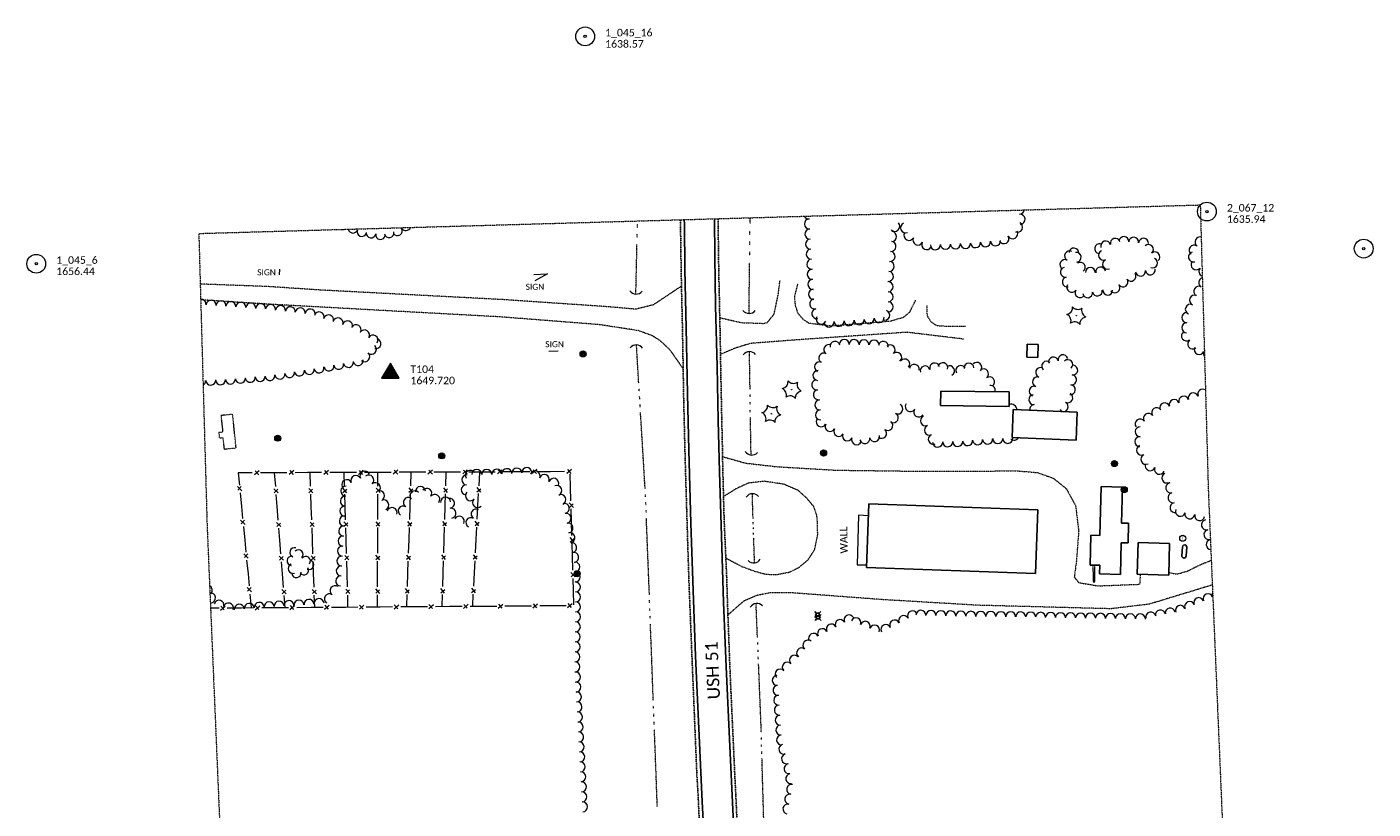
# Model space of a CAD drawing. Extents: x 386237 to 390135, y 96958 to 113752.
# Tile 112 of 116: x 387610 to 388685, y 113127 to 113752. Entities that reach past the tile are written whole.
import ezdxf
from ezdxf.enums import TextEntityAlignment as Align

# ---------------------------------------------------------------- set-up
doc = ezdxf.new("R2010")
doc.units = 0
doc.header["$MEASUREMENT"] = 0
for name, pattern in [('Wisdot3', [0.1875, 0.125, -0.0625]), ('Wisdot5', [0.1, 0.05, -0.05]), ('Wisdot6', [0.375, 0.125, -0.0625, 0.03125, -0.0625, 0.03125, -0.0625])]:
    doc.linetypes.add(name, pattern=pattern)
for name, color, linetype, lineweight in [('E_BLD', 231, 'Continuous', 25), ('E_DRN', 41, 'Continuous', 18), ('E_DWY', 51, 'Wisdot3', 18), ('E_LAND_Vegetation', 81, 'Continuous', 18), ('E_MAP_Control', 131, 'Continuous', 18), ('E_MAP_Limits', 81, 'Wisdot3', 18), ('E_MAP_PassPoints', 41, 'Continuous', 18), ('E_MISCPROP', 31, 'Continuous', 18), ('E_MISCPROP_Railing', 31, 'Continuous', 18), ('E_MISCPROP_Solid', 231, 'Continuous', 18), ('E_PATH_Sidewalk', 51, 'Wisdot5', 18), ('E_RDWY', 21, 'Continuous', 25), ('E_RDWY_Gravel', 21, 'Wisdot3', 25), ('E_RDWY_Name', 21, 'Continuous', 18), ('E_SGN', 21, 'Continuous', 18), ('E_UTL_AG_Bold', 31, 'Continuous', 25), ('E_WAL', 41, 'Continuous', 25), ('E_WTR', 131, 'Wisdot6', 18)]:
    doc.layers.add(name, color=color, linetype=linetype, lineweight=lineweight)
doc.styles.add('CalibriLight', font='calibril.ttf')

# ---------------------------------------------------------------- blocks, each defined once
blk = doc.blocks.new('TP')
at = {"color": 0, "linetype": 'ByBlock', "lineweight": -2, "transparency": 16777216, "flags": 128}
for points in [[(6.9, -4.1), (0, 7.9), (-7.1, -4.1)], [(5.8, -3.4), (0, 6.6), (-6, -3.4)], [(4.8, -2.8), (0, 5.5), (-4.8, -2.8)], [(3.7, -2.1), (0, 4.2), (-3.7, -2.1)], [(2.6, -1.5), (0, 3), (-2.6, -1.5)], [(1.5, -0.9), (0, 1.7), (-1.5, -0.9)], [(0.4, -0.2), (0, 0.4), (-0.4, -0.2)]]:
    blk.add_lwpolyline(points, close=True, dxfattribs=at)
blk = doc.blocks.new('PP')
at = {"layer": 'E_MAP_PassPoints', "lineweight": 0}
for radius in [7.5, 0.96]:
    blk.add_circle((0, 0), radius, dxfattribs=at)
blk = doc.blocks.new('CULV')
at = {"color": 0, "linetype": 'ByBlock', "lineweight": -2, "transparency": 16777216}
blk.add_arc((0, 12.3), 12.3, 216.8699, 323.1301, dxfattribs=at)
blk = doc.blocks.new('PED')
at = {"color": 0, "linetype": 'ByBlock', "lineweight": -2, "transparency": 16777216}
for p, q in [((-2.5, 2.5), (-5.3, 5.3)), ((2.5, 2.5), (5.3, 5.3)), ((-2.5, -2.5), (-5.3, -5.3)), ((2.5, -2.5), (5.3, -5.3))]:
    blk.add_line(p, q, dxfattribs=at)
at = {"color": 0, "linetype": 'ByBlock', "lineweight": -2, "transparency": 16777216, "flags": 128}
blk.add_lwpolyline([(-2.5, -2.5), (2.5, -2.5), (2.5, 2.5), (-2.5, 2.5)], close=True, dxfattribs=at)
blk = doc.blocks.new('CTRE')
at = {"color": 0, "linetype": 'ByBlock', "lineweight": -2, "transparency": 16777216}
blk.add_circle((0, 0), 0.223, dxfattribs=at)
for centre, start, end in [((-12, 9), 280.2067, 5.9716), ((-13.8, -5.9), 340.2113, 65.9762), ((1.8, 14.9), 220.2113, 305.9762), ((13.8, 5.9), 160.2113, 245.9762), ((-1.8, -14.9), 40.2113, 125.9762)]:
    blk.add_arc(centre, 7.87, start, end, dxfattribs=at)
at = {"color": 0, "linetype": 'ByBlock', "lineweight": -2, "transparency": 16777216, "extrusion": (0, 0, -1)}
blk.add_arc((-12, -9), 7.87, 354.0728, 79.7489, dxfattribs=at)
blk = doc.blocks.new('POLE')
at = {"color": 0, "linetype": 'ByBlock', "lineweight": -2, "transparency": 16777216}
for radius in [4.46, 3.35, 2.23, 1.12]:
    blk.add_circle((0, 0), radius, dxfattribs=at)
blk = doc.blocks.new('SIGN')
at = {"color": 0, "linetype": 'ByBlock', "lineweight": -2, "transparency": 16777216, "style": 'CalibriLight'}
blk.add_text('SIGN', height=12, dxfattribs=at).set_placement((0, 0), align=Align.MIDDLE_CENTER)
blk = doc.blocks.new('TANK')
at = {"color": 0, "linetype": 'ByBlock', "lineweight": -2, "transparency": 16777216}
blk.add_circle((0, 0), 10.9, dxfattribs=at)
at = {"color": 0, "linetype": 'ByBlock', "lineweight": -2, "transparency": 16777216, "style": 'CalibriLight'}
blk.add_text('T', height=10.8, dxfattribs=at).set_placement((0, 0), align=Align.MIDDLE_CENTER)

msp = doc.modelspace()

# ---------------------------------------------------------------- linework, layer by layer
at = {"layer": 'E_BLD'}
for p, q in [((388408.8, 113488), (388409, 113498.4)), ((388409, 113498.4), (388417.8, 113498.3)), ((388417.8, 113498.3), (388417.6, 113487.9)), ((388417.6, 113487.9), (388408.8, 113488)), ((388340.1, 113461.1), (388339.9, 113449.5)), ((388394.7, 113460.4), (388340.1, 113461.1)), ((388394.6, 113448.8), (388394.7, 113460.4)), ((388339.9, 113449.5), (388394.6, 113448.8)), ((388397, 113424.1), (388397.9, 113446.3)), ((388397.9, 113446.3), (388449, 113444.1)), ((388449, 113444.1), (388448.1, 113421.9)), ((388448.1, 113421.9), (388397, 113424.1)), ((388468.1, 113384.9), (388467, 113345.7)), ((388485.3, 113384.4), (388468.1, 113384.9)), ((388484.5, 113355.7), (388485.3, 113384.4)), ((388280.7, 113320.3), (388282.6, 113371.1)), ((388282.6, 113371.1), (388417.5, 113366.2)), ((388417.5, 113366.2), (388415.6, 113315.4)), ((388490.1, 113355.6), (388484.5, 113355.7)), ((388489.6, 113339.8), (388490.1, 113355.6)), ((388460, 113345.9), (388459.3, 113322.1)), ((388467, 113345.7), (388460, 113345.9)), ((388483.5, 113314.7), (388484.2, 113339.9)), ((388484.2, 113339.9), (388489.6, 113339.8)), ((388497.8, 113340), (388497, 113314.8)), ((388522.8, 113339.2), (388497.8, 113340)), ((388522.1, 113314.1), (388522.8, 113339.2)), ((388532.6, 113329.5), (388533, 113336.6)), ((388536.1, 113329.4), (388536.5, 113336.4)), ((388459.3, 113322.1), (388467, 113321.9)), ((388467, 113321.9), (388466.8, 113315.2)), ((388415.6, 113315.4), (388280.7, 113320.3)), ((388466.8, 113315.2), (388483.5, 113314.7)), ((388497, 113314.8), (388522.1, 113314.1))]:
    msp.add_line(p, q, dxfattribs=at)
for centre, start, end in [((388534.8, 113336.5), 357.1171, 179.5775), ((388534.3, 113329.5), 179.9362, 355.9535)]:
    msp.add_arc(centre, 1.75, start, end, dxfattribs=at)
at = {"layer": 'E_DWY', "flags": 128}
for points in [[(388163.6, 113519.6), (388181.4, 113515.7), (388198.5, 113515.1), (388201.7, 113515.9), (388207, 113522.6), (388210.3, 113538.3), (388211.7, 113549.3)], [(388133.1, 113544.9), (388110.6, 113529.9), (388096.6, 113526.4), (388073.9, 113528.4), (387990, 113534.1), (387844.9, 113541.7), (387802.9, 113544.5), (387749, 113546.5)], [(388225.6, 113546.4), (388223.2, 113536.1), (388223.8, 113529.8), (388225.8, 113523.4), (388230.2, 113518.3), (388234.9, 113515.3), (388252.5, 113513.2), (388299.8, 113517), (388310.3, 113520), (388315.4, 113524.2), (388320.1, 113533.7)], [(388134.3, 113479.1), (388123.9, 113493.9), (388116.1, 113501.2), (388109.8, 113505.2), (388098.7, 113509.3), (388067.3, 113514.1), (387988, 113520.3), (387903.5, 113524.9), (387801.7, 113530.5), (387749.1, 113533.9)], [(388329, 113529.5), (388329.1, 113521.2), (388331.9, 113516.8), (388336.7, 113513.4), (388342.9, 113513), (388359.8, 113513)], [(388358.8, 113502.5), (388313.1, 113508), (388228.9, 113502.2), (388188.1, 113499.1), (388175.3, 113495.1), (388164.2, 113490.3)], [(388165.9, 113408.7), (388184.3, 113403.5), (388209.1, 113400.7), (388255.6, 113397.9), (388324.9, 113397), (388401.7, 113397.3), (388417.6, 113395.9), (388430.1, 113391.4), (388440.4, 113383), (388447.8, 113369.3), (388450.2, 113349.3), (388448.4, 113325.4), (388446.7, 113312.5), (388450.3, 113308.1), (388465.9, 113305.5), (388499.1, 113306.8), (388499.7, 113314.8)], [(388168.5, 113327.7), (388181, 113321.1), (388191.5, 113317.2), (388200.4, 113314.8), (388208.6, 113314.5), (388219, 113316.4), (388226.8, 113320.2), (388234.2, 113326.4), (388239.3, 113334.4), (388241.8, 113346.1), (388241.7, 113355), (388241.1, 113361.8), (388238.7, 113368.8), (388233.2, 113375.4), (388226.1, 113381.8), (388214.9, 113386.6), (388199.3, 113389), (388186.5, 113387.6), (388176.6, 113383), (388166.6, 113376.8)], [(388522.1, 113316.4), (388526, 113315.3), (388529.4, 113315.1), (388537.2, 113317.4), (388548.6, 113323), (388556.1, 113325.9)], [(388556.9, 113306.2), (388506.6, 113290.9), (388475.8, 113287.2), (388369.5, 113290), (388293.6, 113294.5), (388220.3, 113300), (388203.5, 113299.9), (388193, 113297.8), (388182.8, 113293.4), (388177.4, 113288.7), (388170.1, 113282.2)]]:
    msp.add_lwpolyline(points, dxfattribs=at)
at = {"layer": 'E_LAND_Vegetation'}
for centre, radius, start, end in [((388234.7, 113602.5), 4.02, 206.7048, 273.3893), ((388402.7, 113606.2), 4.02, 275.2448, 352.3808), ((388403.4, 113598.2), 4.02, 275.2448, 95.2294), ((387863.5, 113593.9), 3.85, 253.9393, 289.3182), ((387870.7, 113591.1), 3.85, 192.321, 339.0618), ((387877.9, 113588.4), 3.85, 159.0771, 339.0618), ((387906.3, 113589), 3.85, 211.7389, 31.7236), ((387912.9, 113593), 3.85, 211.7389, 340.2689), ((388235.2, 113594.5), 4.02, 93.4047, 273.3893), ((388235.6, 113586.4), 4.02, 93.4047, 273.3893), ((388303.3, 113592.6), 4.02, 223.4195, 43.4042), ((388312, 113591.4), 4.02, 113.6526, 293.6373), ((388401.4, 113591.9), 4.02, 243.8179, 63.8026), ((387885.1, 113587.2), 3.85, 171.1198, 351.1045), ((387892.7, 113586), 3.85, 171.1198, 351.1045), ((387899.6, 113587.4), 3.85, 190.9096, 10.8943), ((388236.1, 113578.4), 4.02, 93.4047, 273.3893), ((388300.3, 113576.6), 4.02, 264.907, 84.8917), ((388300.8, 113584.5), 4.02, 268.0672, 88.0519), ((388314.7, 113585.4), 4.02, 152.597, 332.5816), ((388321.8, 113581.7), 4.02, 152.597, 332.5816), ((388328.9, 113578), 4.02, 152.597, 332.5816), ((388359.8, 113578.9), 4.02, 182.3311, 2.3158), ((388367.8, 113579.6), 4.02, 184.9028, 4.8875), ((388375.8, 113580.3), 4.02, 184.9028, 4.8875), ((388383.8, 113581), 4.02, 184.9028, 4.8875), ((388390.5, 113582.8), 4.02, 208.9477, 28.9324), ((388397.5, 113586.7), 4.02, 208.9477, 28.9324), ((388471.8, 113576.9), 3.94, 16.5547, 196.5394), ((388479.4, 113579.1), 3.94, 16.5547, 196.5394), ((388486.3, 113580.5), 3.94, 355.0311, 175.0158), ((388494.1, 113579.9), 3.94, 355.0311, 175.0158), ((388502, 113579.2), 3.94, 355.0311, 175.0158), ((388547.2, 113580.1), 4.03, 78.3001, 233.3656), ((388236.6, 113570.4), 4.02, 93.4047, 273.3893), ((388299.6, 113568.6), 4.02, 264.907, 84.8917), ((388335.8, 113577.9), 4.02, 182.3311, 2.3158), ((388343.8, 113578.3), 4.02, 182.3311, 2.3158), ((388351.8, 113578.6), 4.02, 182.3311, 2.3158), ((388442.8, 113569), 3.94, 61.3655, 241.3502), ((388446.4, 113571.3), 3.94, 353.7829, 173.7676), ((388448.2, 113567.9), 3.94, 278.0783, 98.063), ((388467, 113574.8), 3.94, 79.023, 259.0077), ((388470, 113569.5), 3.94, 113.9904, 293.9751), ((388505.9, 113574.1), 3.94, 311.633, 131.6177), ((388511.1, 113568.2), 3.94, 311.633, 131.6177), ((388541.9, 113568.2), 4.03, 104.8741, 284.8588), ((388542.4, 113573.6), 4.03, 53.381, 233.3656), ((388237.1, 113562.4), 4.02, 93.4047, 273.3893), ((388237.5, 113554.3), 4.02, 93.4047, 273.3893), ((388298.9, 113560.6), 4.02, 264.907, 84.8917), ((388439.1, 113562.1), 3.94, 61.3655, 241.3502), ((388439.5, 113556), 3.94, 101.6898, 281.6745), ((388451.6, 113559.9), 3.94, 305.5645, 125.5491), ((388459.5, 113555.8), 3.94, 359.9034, 179.888), ((388467.7, 113556.1), 3.94, 9.47, 189.4547), ((388473.2, 113562.3), 3.94, 113.9904, 293.9751), ((388507.5, 113557.8), 3.94, 187.213, 7.1977), ((388509.2, 113563.3), 3.94, 247.8178, 67.8025), ((388544, 113561.9), 4.03, 140.0281, 320.0128), ((388550.2, 113556.7), 4.03, 140.0281, 250.7407), ((388238, 113546.3), 4.02, 93.4047, 273.3893), ((388298.2, 113552.6), 4.02, 264.907, 84.8917), ((388298, 113544.4), 4.02, 270.0937, 90.0784), ((388441.1, 113548.2), 3.94, 101.6898, 281.6745), ((388485.6, 113548.1), 3.94, 215.88, 35.8646), ((388492, 113552.7), 3.94, 215.88, 35.8646), ((388499.6, 113556.8), 3.94, 187.213, 7.1977), ((388550.1, 113547.7), 4.03, 107.1619, 240.0667), ((388238.5, 113538.3), 4.02, 93.4047, 273.3893), ((388298, 113536.4), 4.02, 270.0937, 90.0784), ((388444.7, 113543.8), 3.94, 147.7217, 327.7063), ((388451.3, 113539.6), 3.94, 147.7217, 327.7063), ((388457.3, 113539.5), 3.94, 189.6053, 9.5899), ((388465.1, 113540.9), 3.94, 189.6053, 9.5899), ((388473.4, 113541.7), 3.94, 177.4451, 357.4298), ((388479.2, 113543.5), 3.94, 215.88, 35.8646), ((388542.7, 113533.7), 4.03, 66.4398, 246.4245), ((388546.1, 113540.7), 4.03, 60.082, 240.0667), ((387749.4, 113530.3), 3.98, 355.8647, 95.0454), ((387757.4, 113529.7), 3.98, 355.8647, 175.8494), ((387765.3, 113529.2), 3.98, 355.8647, 175.8494), ((387773.2, 113528.6), 3.98, 355.8647, 175.8494), ((387781.2, 113528), 3.98, 355.8647, 175.8494), ((387789.1, 113527.4), 3.98, 355.8647, 175.8494), ((387797, 113526.9), 3.98, 355.8647, 175.8494), ((387804.9, 113526.2), 3.98, 353.421, 173.4057), ((387812.8, 113525.3), 3.98, 353.421, 173.4057), ((387820.7, 113524.4), 3.98, 353.421, 173.4057), ((387828.6, 113523.5), 3.98, 353.421, 173.4057), ((387836.5, 113522.6), 3.98, 353.421, 173.4057), ((388239.4, 113530.7), 4.02, 102.3053, 282.29), ((388241.1, 113522.8), 4.02, 102.3053, 282.29), ((388295.3, 113521.6), 4.02, 248.0958, 68.0805), ((388298, 113528.3), 4.02, 270.0937, 90.0784), ((388539.4, 113526.3), 4.03, 66.4398, 246.4245), ((387843.7, 113520.3), 3.98, 342.4208, 162.4054), ((387851.3, 113517.9), 3.98, 342.4208, 162.4054), ((387858.8, 113515.5), 3.98, 342.4208, 162.4054), ((387866.4, 113513.1), 3.98, 342.4208, 162.4054), ((388244.6, 113518.6), 4.02, 152.5997, 332.5844), ((388250.9, 113516.2), 4.02, 184.0291, 4.0138), ((388258.9, 113516.8), 4.02, 184.0291, 4.0138), ((388266.9, 113517.3), 4.02, 184.0291, 4.0138), ((388274.9, 113517.9), 4.02, 184.0291, 4.0138), ((388282.8, 113518.8), 4.02, 186.6708, 6.6555), ((388290.8, 113519.7), 4.02, 186.6708, 6.6555), ((388536.5, 113511.6), 4.03, 88.7979, 268.7826), ((388536.6, 113519.7), 4.03, 88.7979, 268.7826), ((387873.2, 113510.1), 3.98, 328.2497, 148.2344), ((387879.9, 113505.9), 3.98, 328.2497, 148.2344), ((387886.7, 113501.8), 3.98, 328.2497, 148.2344), ((388536.3, 113505.1), 4.03, 128.0205, 308.0052), ((387885.5, 113494.4), 3.98, 228.5585, 48.5432), ((387889.1, 113498.9), 3.98, 256.5938, 76.5784), ((388250.6, 113494.2), 3.97, 58.9968, 238.9815), ((388255.7, 113496.8), 3.97, 11.6896, 191.6743), ((388263, 113498.3), 3.97, 358.8754, 178.8601), ((388270.9, 113498.2), 3.97, 358.8754, 178.8601), ((388278.8, 113498), 3.97, 358.7965, 178.7812), ((388286.8, 113497.8), 3.97, 358.7965, 178.7812), ((388294.2, 113496.8), 3.97, 348.8788, 168.8634), ((388299.7, 113494), 3.97, 310.866, 130.8507), ((388541.3, 113498.7), 4.03, 128.0205, 308.0052), ((388546.4, 113494.3), 4.03, 156.9932, 336.9779), ((387859.3, 113482.4), 3.98, 190.3266, 10.3113), ((387867.1, 113483.9), 3.98, 190.3266, 10.3113), ((387874.9, 113485.3), 3.98, 190.3266, 10.3113), ((387880.2, 113488.5), 3.98, 228.5585, 48.5432), ((388243.2, 113480.4), 3.97, 65.1668, 245.1515), ((388246.6, 113487.4), 3.97, 58.9968, 238.9815), ((388304.9, 113488), 3.97, 310.866, 130.8507), ((388311.3, 113482.7), 3.97, 320.6294, 140.614), ((388318.9, 113478.4), 3.97, 349.5274, 169.5121), ((388335.2, 113479.5), 3.97, 16.8568, 196.8414), ((388341.7, 113479.7), 3.97, 344.7033, 164.688), ((388362.6, 113479.4), 3.97, 3.5572, 183.5419), ((388368.8, 113480), 3.97, 317.3405, 137.3252), ((388424.6, 113481), 3.93, 46.968, 226.9527), ((388430.1, 113484.2), 3.93, 14.2978, 194.2825), ((388437.7, 113486.1), 3.93, 14.2978, 194.2825), ((388441.5, 113482.2), 3.93, 313.2442, 133.2289), ((388553.8, 113491.1), 4.03, 156.9932, 219.3838), ((387780.8, 113471.3), 3.98, 185.0776, 5.0623), ((387788.7, 113472), 3.98, 185.0776, 5.0623), ((387796.6, 113472.7), 3.98, 185.0776, 5.0623), ((387804.4, 113473.4), 3.98, 188.8502, 8.8349), ((387812.3, 113474.6), 3.98, 188.8502, 8.8349), ((387820.1, 113475.8), 3.98, 188.8502, 8.8349), ((387828, 113477.1), 3.98, 188.8502, 8.8349), ((387835.8, 113478.3), 3.98, 188.8502, 8.8349), ((387843.6, 113479.6), 3.98, 190.3266, 10.3113), ((387851.5, 113481), 3.98, 190.3266, 10.3113), ((388242, 113473.5), 3.97, 86.7722, 266.7569), ((388327.6, 113477.2), 3.97, 16.8568, 196.8414), ((388347.1, 113477.3), 3.97, 298.7642, 118.7489), ((388356, 113477.5), 3.97, 28.4282, 208.4128), ((388374.2, 113474.8), 3.97, 306.8689, 126.8536), ((388379, 113468.4), 3.97, 306.8689, 126.8536), ((388417.2, 113468.4), 3.93, 70.6305, 250.6151), ((388419.8, 113475.9), 3.93, 70.6305, 250.6151), ((388444.6, 113470), 3.93, 263.2008, 83.1855), ((388445.5, 113477.8), 3.93, 263.2008, 83.1855), ((387749.1, 113469.4), 3.98, 298.577, 2.5652), ((387757.1, 113469.8), 3.98, 182.5805, 2.5652), ((387765, 113470.1), 3.98, 182.5805, 2.5652), ((387772.9, 113470.6), 3.98, 185.0776, 5.0623), ((388241, 113466), 4, 100.3137, 280.2984), ((388242.4, 113458.1), 4, 100.3137, 280.2984), ((388379.6, 113461.6), 3.97, 344.7122, 96.7881), ((388414.6, 113461), 3.93, 70.6305, 250.6151), ((388443.6, 113462.2), 3.93, 263.2008, 83.1855), ((388549.3, 113458.5), 4.03, 58.2125, 201.9722), ((388243.5, 113450), 4, 93.5577, 273.5423), ((388305.8, 113446.8), 4, 242.7747, 62.7594), ((388315.7, 113448.6), 4, 147.0861, 327.0708), ((388396, 113445.5), 5.14, 7.5258, 106.0617), ((388414.3, 113454.2), 3.93, 95.0462, 275.0309), ((388415, 113446.4), 3.93, 95.0462, 189.2024), ((388437.9, 113448.6), 3.93, 241.5547, 61.5394), ((388441.6, 113455.6), 3.93, 241.5547, 61.5394), ((388518.9, 113447.6), 4.03, 19.3936, 199.3783), ((388526.5, 113450.3), 4.03, 19.3936, 199.3783), ((388534.1, 113453), 4.03, 19.3936, 199.3783), ((388541.7, 113455.6), 4.03, 19.3936, 199.3783), ((388244, 113442), 4, 93.5577, 273.5423), ((388302.2, 113439.7), 4, 242.7747, 62.7594), ((388322.4, 113444.3), 4, 147.0861, 327.0708), ((388327.9, 113437.3), 4, 112.9723, 292.957), ((388396, 113445.5), 5.14, 139.0285, 146.4275), ((388432.7, 113443.9), 3.93, 10.8321, 40.1753), ((388505.9, 113439.2), 4.03, 34.6192, 214.6039), ((388512.5, 113443.8), 4.03, 34.6192, 214.6039), ((388244.6, 113436.5), 4, 151.9551, 331.9398), ((388251.7, 113432.8), 4, 151.9551, 331.9398), ((388258.7, 113428.8), 4, 150.3815, 330.3662), ((388292.8, 113427.3), 4, 231.2854, 51.2701), ((388297.8, 113433.6), 4, 231.2854, 51.2701), ((388331, 113429.9), 4, 112.9723, 292.957), ((388499.3, 113434.7), 4.03, 34.6192, 214.6039), ((388499.3, 113428.6), 4.03, 88.3057, 268.2903), ((388265.5, 113425.2), 4, 158.001, 337.9857), ((388272.9, 113422.2), 4, 158.001, 337.9857), ((388279.4, 113423), 4, 192.156, 12.1407), ((388287.2, 113424.7), 4, 192.156, 12.1407), ((388334.1, 113422.5), 4, 112.9723, 292.957), ((388337.6, 113420.3), 4, 182.3903, 2.375), ((388345.6, 113420.6), 4, 182.3903, 2.375), ((388353.6, 113420.9), 4, 182.3903, 2.375), ((388361.5, 113421.5), 4, 184.4621, 4.4468), ((388369.5, 113422.1), 4, 184.4621, 4.4468), ((388377.5, 113422.7), 4, 184.4621, 4.4468), ((388385.6, 113423.2), 4, 180.7908, 0.7755), ((388393.6, 113423.3), 4, 180.7908, 0.7755), ((388398.6, 113425.9), 4, 227.4815, 330.0526), ((388499, 113420.6), 4.03, 88.3057, 268.2903), ((388500.4, 113413.9), 4.03, 115.75, 295.7347), ((388503.9, 113406.6), 4.03, 115.75, 295.7347), ((387880.2, 113393.1), 3.99, 25.2418, 205.2264), ((387964.5, 113393.8), 3.99, 33.8472, 213.8318), ((387969.5, 113394.5), 3.99, 359.9479, 179.9326), ((387977.5, 113394.5), 3.99, 359.9479, 179.9326), ((387985.6, 113394.7), 3.99, 3.1158, 183.1005), ((387993.6, 113395.1), 3.99, 3.1158, 183.1005), ((388001.6, 113395.6), 3.99, 3.1158, 183.1005), ((388009.5, 113396), 3.99, 3.1158, 183.1005), ((388016.1, 113393.3), 3.99, 338.6054, 158.59), ((388507.3, 113401.5), 4.03, 159.2877, 339.2724), ((388514.8, 113398.6), 4.03, 159.2877, 339.2724), ((387865.7, 113386.3), 3.99, 25.2418, 205.2264), ((387873, 113389.7), 3.99, 25.2418, 205.2264), ((387883.4, 113390), 3.99, 310.5913, 130.576), ((387888.6, 113383.9), 3.99, 310.5913, 130.576), ((387961.1, 113382.2), 3.99, 86.6239, 266.6086), ((387961.6, 113390.1), 3.99, 86.6239, 266.6086), ((388023.5, 113390.4), 3.99, 338.6054, 158.59), ((388031, 113387.4), 3.99, 338.6054, 158.59), ((388033.5, 113381.7), 3.99, 293.9027, 113.8873), ((388520.7, 113391.7), 4.03, 116.0035, 295.9882), ((388523.8, 113383.8), 4.03, 102.4418, 282.4265), ((387864.6, 113373.2), 3.99, 87.1746, 267.1593), ((387865, 113381.2), 3.99, 87.1746, 267.1593), ((387892, 113377.4), 3.99, 294.197, 114.1817), ((387914.9, 113372.2), 3.99, 58.9985, 238.9831), ((387920.1, 113377.4), 3.99, 42.2189, 222.2036), ((387924.6, 113380.9), 3.99, 3.9955, 183.9802), ((387929.6, 113379.4), 3.99, 323.0338, 143.0185), ((387936, 113374.6), 3.99, 323.0338, 143.0185), ((387944.7, 113372.4), 3.99, 3.5637, 183.5484), ((387947.8, 113371.4), 3.99, 278.4039, 98.3886), ((387964.5, 113377.5), 3.99, 135.7262, 315.7108), ((387970.2, 113372), 3.99, 135.7262, 315.7108), ((388036.7, 113374.4), 3.99, 293.9027, 113.8873), ((388525.5, 113375.9), 4.03, 102.4418, 282.4265), ((387864.2, 113365.2), 3.99, 87.1746, 267.1593), ((387895.3, 113370.1), 3.99, 294.197, 114.1817), ((387901.9, 113364), 3.99, 341.2546, 161.2393), ((387910.8, 113365.3), 3.99, 58.9985, 238.9831), ((387949, 113363.5), 3.99, 278.4039, 98.3886), ((387969, 113362.9), 3.99, 59.1794, 239.1641), ((388039.4, 113367.4), 3.99, 280.8186, 100.8033), ((388527.2, 113368), 4.03, 102.4418, 282.4265), ((388531.5, 113365.1), 4.03, 161.0385, 341.0231), ((387863.3, 113349.3), 3.99, 86.5022, 266.4869), ((387863.8, 113357.3), 3.99, 87.1746, 267.1593), ((387955.6, 113357.2), 3.99, 331.5547, 151.5394), ((387964.9, 113356), 3.99, 59.1794, 239.1641), ((388040.9, 113359.5), 3.99, 280.8186, 100.8033), ((388042.4, 113351.7), 3.99, 280.8186, 100.8033), ((388538.9, 113363.1), 4.03, 169.0874, 349.072), ((388546.8, 113361.6), 4.03, 169.0874, 349.072), ((388552.3, 113354.2), 4.03, 103.6655, 283.6502), ((387862.8, 113341.3), 3.99, 86.5022, 266.4869), ((388043.9, 113343.9), 3.99, 280.8186, 100.8033), ((388554.2, 113346.4), 4.03, 103.6655, 283.6502), ((388556.1, 113338.5), 4.03, 103.6655, 264.1888), ((387824, 113332.2), 3.75, 71.4496, 251.4343), ((387827.2, 113330.6), 3.75, 314.9088, 134.8935), ((387862.3, 113333.3), 3.99, 86.5022, 266.4869), ((388045.4, 113336), 3.99, 280.8186, 100.8033), ((388046.9, 113328.2), 3.99, 280.8186, 100.8033), ((387821.8, 113325.5), 3.75, 84.582, 264.5667), ((387822.7, 113319.2), 3.75, 110.6672, 290.6518), ((387833, 113325.3), 3.75, 323.5274, 143.512), ((387835.6, 113322.4), 3.75, 247.9878, 67.9725), ((387861.4, 113317.4), 3.99, 86.5022, 266.4869), ((387861.9, 113325.3), 3.99, 86.5022, 266.4869), ((388047.9, 113320.6), 3.99, 271.3746, 91.3593), ((387825.5, 113315.8), 3.75, 188.3245, 8.3092), ((387831.6, 113317.9), 3.75, 213.1029, 33.0876), ((387860.9, 113309.4), 3.99, 86.5022, 266.4869), ((388048.1, 113312.6), 3.99, 271.3746, 91.3593), ((387754.4, 113302), 3.99, 315.4824, 62.4586), ((387756.9, 113295.9), 3.99, 282.5343, 95.3066), ((387856.4, 113301.6), 3.99, 55.4418, 235.4264), ((388048.3, 113304.6), 3.99, 271.3746, 91.3593), ((388048.4, 113296.7), 3.99, 271.3746, 91.3593), ((388560.8, 113298.3), 3.98, 154.8819, 202.7807), ((387763.7, 113290), 3.99, 343.9559, 163.9406), ((387771.3, 113287.8), 3.99, 343.9559, 163.9406), ((387779.9, 113286.8), 3.99, 5.1503, 185.135), ((387787.9, 113287.5), 3.99, 5.1503, 185.135), ((387795.8, 113288.3), 3.99, 5.1503, 185.135), ((387803.7, 113288.8), 3.99, 3.1437, 183.1284), ((387811.7, 113289.3), 3.99, 3.1437, 183.1284), ((387819.6, 113289.7), 3.99, 3.1437, 183.1284), ((387827.6, 113290.1), 3.99, 3.1437, 183.1284), ((387835.6, 113290.7), 3.99, 4.2695, 184.2542), ((387843.6, 113291.3), 3.99, 4.2695, 184.2542), ((387851.8, 113295.1), 3.99, 55.4418, 235.4264), ((388048.4, 113288.7), 3.99, 269.3745, 89.3592), ((388531.4, 113286), 3.98, 22.796, 202.7807), ((388538.8, 113289), 3.98, 22.796, 202.7807), ((388546.1, 113292.1), 3.98, 22.796, 202.7807), ((388553.5, 113295.2), 3.98, 22.796, 202.7807), ((388048.4, 113280.8), 3.99, 269.3745, 89.3592), ((388259.7, 113274.6), 3.98, 27.4066, 207.3912), ((388266.8, 113278.3), 3.98, 27.4066, 207.3912), ((388272.4, 113276.1), 3.98, 338.2591, 158.2438), ((388303.3, 113274.2), 3.98, 27.2605, 207.2452), ((388310.4, 113277.8), 3.98, 27.2605, 207.2452), ((388317.5, 113281.5), 3.98, 27.2605, 207.2452), ((388324.2, 113282), 3.98, 358.672, 178.6567), ((388332.2, 113281.9), 3.98, 358.672, 178.6567), ((388340.1, 113281.7), 3.98, 358.672, 178.6567), ((388348.1, 113281.5), 3.98, 358.672, 178.6567), ((388356.1, 113281.3), 3.98, 359.209, 179.1936), ((388364.1, 113281.2), 3.98, 359.209, 179.1936), ((388372, 113281.1), 3.98, 359.209, 179.1936), ((388380, 113281), 3.98, 359.209, 179.1936), ((388388, 113280.9), 3.98, 359.209, 179.1936), ((388395.9, 113280.8), 3.98, 359.209, 179.1936), ((388403.9, 113280.7), 3.98, 359.209, 179.1936), ((388411.9, 113280.6), 3.98, 359.209, 179.1936), ((388419.8, 113280.4), 3.98, 358.9663, 178.951), ((388427.8, 113280.3), 3.98, 358.9663, 178.951), ((388435.7, 113280.1), 3.98, 358.9663, 178.951), ((388443.7, 113280), 3.98, 358.9663, 178.951), ((388451.7, 113279.8), 3.98, 358.9663, 178.951), ((388459.6, 113279.7), 3.98, 358.9663, 178.951), ((388467.6, 113279.6), 3.98, 359.0821, 179.0668), ((388475.6, 113279.4), 3.98, 359.0821, 179.0668), ((388483.5, 113279.3), 3.98, 359.0821, 179.0668), ((388491.5, 113279.2), 3.98, 359.0821, 179.0668), ((388499.5, 113279.1), 3.98, 359.0821, 179.0668), ((388507.8, 113280.6), 3.98, 12.0486, 192.0332), ((388515.5, 113282.3), 3.98, 12.0486, 192.0332), ((388523.3, 113283.9), 3.98, 12.0486, 192.0332), ((388048.2, 113264.8), 3.99, 269.3745, 89.3592), ((388048.3, 113272.8), 3.99, 269.3745, 89.3592), ((388238.5, 113263.6), 3.98, 27.4066, 207.3912), ((388245.6, 113267.3), 3.98, 27.4066, 207.3912), ((388252.7, 113271), 3.98, 27.4066, 207.3912), ((388279.8, 113273.2), 3.98, 338.2591, 158.2438), ((388287.2, 113270.2), 3.98, 338.2591, 158.2438), ((388296.2, 113270.6), 3.98, 27.2605, 207.2452), ((388048.1, 113256.8), 3.99, 269.3745, 89.3592), ((388234, 113258.2), 3.98, 50.5341, 230.5187), ((388048, 113248.8), 3.99, 269.3745, 89.3592), ((388223.3, 113246.1), 3.98, 44.0004, 223.985), ((388228.9, 113252), 3.98, 50.5341, 230.5187), ((388047.9, 113240.8), 3.99, 269.3745, 89.3592), ((388048.3, 113232.7), 3.99, 273.1425, 93.1272), ((388211.8, 113235), 3.98, 44.0004, 223.985), ((388217.5, 113240.6), 3.98, 44.0004, 223.985), ((388048.7, 113224.7), 3.99, 273.1425, 93.1272), ((388209.5, 113230.1), 3.98, 94.2819, 274.2666), ((388210.1, 113222.1), 3.98, 94.2819, 274.2666), ((388049.1, 113216.8), 3.99, 273.1425, 93.1272), ((388210.7, 113214.2), 3.98, 94.2819, 274.2666), ((388049.6, 113208.8), 3.99, 273.1425, 93.1272), ((388050, 113200.8), 3.99, 273.1425, 93.1272), ((388211.2, 113206.3), 3.98, 94.2819, 274.2666), ((388050.5, 113192.8), 3.99, 273.1425, 93.1272), ((388211.8, 113198.3), 3.98, 94.2819, 274.2666), ((388212.4, 113190.4), 3.98, 94.2819, 274.2666), ((388050.9, 113184.9), 3.99, 273.1425, 93.1272), ((388213, 113182.4), 3.98, 94.2819, 274.2666), ((388051.3, 113176.9), 3.99, 273.1425, 93.1272), ((388051.8, 113168.9), 3.99, 273.1425, 93.1272), ((388214.8, 113175.1), 3.98, 105.3294, 285.3141), ((388216.9, 113167.4), 3.98, 105.3294, 285.3141), ((388052.2, 113160.9), 3.99, 273.1425, 93.1272), ((388219, 113159.5), 3.98, 99.4345, 279.4192), ((388052.6, 113153), 3.99, 273.1425, 93.1272), ((388053.1, 113145), 3.99, 273.1425, 93.1272), ((388220.3, 113151.6), 3.98, 99.4345, 279.4192), ((388053.5, 113137), 3.99, 273.1425, 93.1272), ((388219.5, 113135.2), 3.98, 79.1801, 259.1648), ((388221, 113143), 3.98, 79.1801, 259.1648), ((388054, 113129), 3.99, 273.1425, 93.1272), ((388218, 113127.4), 3.98, 79.1801, 259.1648)]:
    msp.add_arc(centre, radius, start, end, dxfattribs=at)
at = {"layer": 'E_MAP_Limits', "lineweight": 0, "flags": 128}
for points in [[(387747.6, 113586.9), (388547.3, 113609.7)], [(388547.3, 113609.7), (388553.7, 113382), (388573.9, 112905.6), (388579.8, 112783.1)], [(387747.6, 113586.9), (387754.2, 113353.7), (387774.7, 112869.5), (387780.7, 112744.6)]]:
    msp.add_lwpolyline(points, dxfattribs=at)
at = {"layer": 'E_MISCPROP_Railing'}
for p, q in [((387795.7, 113397.4), (387792, 113394.2)), ((387795.5, 113394.2), (387792.7, 113397.4)), ((387823.4, 113397.6), (387819.7, 113394.3)), ((387823.2, 113394.3), (387820.5, 113397.5)), ((387851.1, 113397.7), (387847.4, 113394.4)), ((387851, 113394.4), (387848.2, 113397.6)), ((387878.8, 113397.8), (387875.2, 113394.5)), ((387878.7, 113394.5), (387875.9, 113397.7)), ((387906.6, 113397.9), (387902.9, 113394.6)), ((387906.4, 113394.7), (387903.6, 113397.8)), ((387934.3, 113398), (387930.6, 113394.7)), ((387934.1, 113394.8), (387931.3, 113397.9)), ((387962, 113398.1), (387958.3, 113394.9)), ((387961.8, 113394.9), (387959, 113398)), ((387989.7, 113398.2), (387986, 113395)), ((387989.5, 113395), (387986.8, 113398.1)), ((388017.4, 113398.3), (388013.7, 113395.1)), ((388017.3, 113395.1), (388014.5, 113398.2)), ((388045.1, 113398.4), (388041.5, 113395.2)), ((388045, 113395.2), (388042.2, 113398.3)), ((387778.4, 113384.8), (387781.9, 113381.5)), ((387781.5, 113384.9), (387778.7, 113381.9)), ((387811, 113379.7), (387807.6, 113383.1)), ((387807.9, 113379.7), (387810.8, 113382.6)), ((387838.7, 113379.8), (387835.4, 113383.3)), ((387835.5, 113379.8), (387838.5, 113382.6)), ((387865.9, 113379.9), (387862.6, 113383.4)), ((387862.7, 113380), (387865.7, 113382.8)), ((387892.3, 113380), (387889.1, 113383.5)), ((387889.1, 113380.1), (387892.2, 113382.8)), ((387915.3, 113380.3), (387918.5, 113382.9)), ((387918.5, 113380), (387915.5, 113383.7)), ((387943.2, 113380.4), (387946.3, 113383)), ((387946.3, 113380.1), (387943.3, 113383.8)), ((387969.7, 113380.5), (387972.9, 113383.1)), ((387972.8, 113380.2), (387969.8, 113384)), ((388046.7, 113368.1), (388043.4, 113371.7)), ((388043.5, 113368.1), (388046.5, 113371)), ((387781, 113357.9), (387784.5, 113354.6)), ((387784.2, 113358), (387781.4, 113355)), ((387813.1, 113352.9), (387809.7, 113356.2)), ((387810, 113352.8), (387812.8, 113355.7)), ((387839.6, 113352.9), (387836.4, 113356.4)), ((387836.5, 113353), (387839.4, 113355.8)), ((387866.6, 113353.1), (387863.4, 113356.6)), ((387863.5, 113353.1), (387866.5, 113355.9)), ((387892.2, 113353.1), (387889.1, 113356.7)), ((387889.1, 113353.3), (387892.1, 113356)), ((387914.4, 113353.5), (387917.6, 113356.1)), ((387917.5, 113353.2), (387914.5, 113356.9)), ((387942.4, 113353.6), (387945.5, 113356.2)), ((387945.5, 113353.4), (387942.5, 113357)), ((387968.2, 113353.8), (387971.4, 113356.3)), ((387971.3, 113353.4), (387968.4, 113357.2)), ((388047.4, 113340.4), (388044.1, 113344)), ((388044.2, 113340.4), (388047.3, 113343.3)), ((387783.6, 113331), (387787.1, 113327.7)), ((387786.8, 113331.1), (387784, 113328.1)), ((387815.2, 113326), (387811.8, 113329.3)), ((387812.1, 113325.9), (387814.9, 113328.9)), ((387840.5, 113326.1), (387837.3, 113329.5)), ((387837.4, 113326.1), (387840.4, 113328.9)), ((387867.4, 113326.2), (387864.1, 113329.7)), ((387864.2, 113326.3), (387867.2, 113329.1)), ((387892.1, 113326.3), (387889, 113329.9)), ((387889, 113326.5), (387892.1, 113329.2)), ((387913.5, 113326.7), (387916.7, 113329.2)), ((387916.6, 113326.4), (387913.6, 113330.1)), ((387941.6, 113326.8), (387944.7, 113329.4)), ((387944.7, 113326.6), (387941.7, 113330.2)), ((387966.8, 113327), (387970, 113329.5)), ((387969.9, 113326.7), (387967, 113330.4)), ((388048.2, 113312.6), (388044.8, 113316.3)), ((388044.9, 113312.7), (388048, 113315.6)), ((387786.2, 113304.1), (387789.7, 113300.8)), ((387789.4, 113304.2), (387786.6, 113301.2)), ((387817.3, 113299.1), (387813.9, 113302.5)), ((387814.2, 113299.1), (387817, 113302)), ((387841.5, 113299.2), (387838.2, 113302.7)), ((387838.4, 113299.3), (387841.3, 113302.1)), ((387868.1, 113299.4), (387864.9, 113302.9)), ((387865, 113299.5), (387868, 113302.2)), ((387888.9, 113299.7), (387892, 113302.3)), ((387892.1, 113299.5), (387889, 113303.1)), ((387912.6, 113299.9), (387915.7, 113302.4)), ((387915.7, 113299.6), (387912.7, 113303.3)), ((387940.8, 113300), (387944, 113302.6)), ((387943.9, 113299.8), (387940.9, 113303.4)), ((387965.4, 113300.2), (387968.6, 113302.7)), ((387968.5, 113299.9), (387965.6, 113303.6)), ((387764.9, 113286.2), (387768.6, 113289.4)), ((387765.1, 113289.4), (387767.9, 113286.3)), ((387792.7, 113286.4), (387796.3, 113289.6)), ((387792.8, 113289.6), (387795.6, 113286.5)), ((387820.4, 113286.6), (387824, 113289.8)), ((387820.5, 113289.8), (387823.3, 113286.7)), ((387848.1, 113286.8), (387851.8, 113290)), ((387848.2, 113290), (387851, 113286.9)), ((387875.8, 113286.9), (387879.5, 113290.2)), ((387876, 113290.2), (387878.8, 113287)), ((387903.5, 113287.1), (387907.2, 113290.4)), ((387903.7, 113290.4), (387906.5, 113287.2)), ((387931.2, 113287.3), (387934.9, 113290.6)), ((387931.4, 113290.6), (387934.2, 113287.4)), ((387959, 113287.5), (387962.6, 113290.8)), ((387959.1, 113290.7), (387961.9, 113287.6)), ((387986.7, 113287.7), (387990.3, 113291)), ((387986.8, 113290.9), (387989.6, 113287.8)), ((388014.4, 113287.9), (388018.1, 113291.1)), ((388014.5, 113291.1), (388017.3, 113288)), ((388042.1, 113288.1), (388045.8, 113291.3)), ((388042.2, 113291.3), (388045, 113288.2))]:
    msp.add_line(p, q, dxfattribs=at)
at = {"layer": 'E_MISCPROP_Railing', "flags": 128}
for points in [[(387917.6, 113396.2), (387907.7, 113396.2)], [(387917, 113385.3), (387917.3, 113396.2)], [(387928.9, 113396.2), (387917.6, 113396.2)], [(387945.3, 113396.3), (387935.4, 113396.3)], [(387944.8, 113385.4), (387945.1, 113396.3)], [(387956.6, 113396.3), (387945.3, 113396.3)], [(387973.1, 113396.4), (387963.1, 113396.4)], [(387971.4, 113385.5), (387971.9, 113396.4)], [(387984.3, 113396.4), (387973.1, 113396.4)], [(388000.8, 113396.5), (387990.9, 113396.5)], [(388012, 113396.6), (388000.8, 113396.5)], [(388028.5, 113396.6), (388018.6, 113396.6)], [(388039.7, 113396.7), (388028.5, 113396.6)], [(387790.3, 113395.7), (387779, 113395.7)], [(387779, 113395.7), (387780, 113386)], [(387806.8, 113395.8), (387796.9, 113395.7)], [(387818, 113395.8), (387806.8, 113395.8)], [(387809, 113384.8), (387808.1, 113395.8)], [(387834.5, 113395.9), (387824.6, 113395.8)], [(387845.7, 113395.9), (387834.5, 113395.9)], [(387836.8, 113385), (387836.4, 113395.9)], [(387862.2, 113396), (387852.3, 113395.9)], [(387873.5, 113396), (387862.2, 113396)], [(387864, 113385.1), (387863.7, 113396)], [(387889.9, 113396.1), (387880, 113396)], [(387901.2, 113396.1), (387889.9, 113396.1)], [(387890.6, 113385.2), (387890.6, 113396.1)], [(388044.5, 113384.7), (388044.2, 113394.6)], [(387780.6, 113379.7), (387781.6, 113368.8)], [(387810.2, 113368.9), (387809.5, 113378.5)], [(387837.4, 113369), (387837, 113378.6)], [(387864.5, 113369.1), (387864.2, 113378.7)], [(387890.6, 113369.3), (387890.6, 113378.8)], [(387916.4, 113369.4), (387916.7, 113379)], [(387944.3, 113369.5), (387944.6, 113379.1)], [(387970.5, 113369.6), (387971, 113379.2)], [(388044.8, 113373.4), (388044.5, 113384.7)], [(387781.6, 113368.8), (387782.6, 113359.2)], [(387811, 113358), (387810.2, 113368.9)], [(387837.8, 113358.1), (387837.4, 113369)], [(387864.8, 113358.2), (387864.5, 113369.1)], [(387890.5, 113358.4), (387890.6, 113369.3)], [(387916, 113358.5), (387916.4, 113369.4)], [(387944, 113358.6), (387944.3, 113369.5)], [(387969.9, 113358.7), (387970.5, 113369.6)], [(388045.2, 113357), (388045, 113366.9)], [(388045.5, 113345.7), (388045.2, 113357)], [(388282.3, 113361.5), (388274.5, 113361.9), (388273.2, 113322.3), (388280.8, 113322.2)], [(387783.2, 113352.8), (387784.3, 113341.9)], [(387812.3, 113342), (387811.5, 113351.6)], [(387838.3, 113342.2), (387838, 113351.8)], [(387865.2, 113342.3), (387865, 113351.9)], [(387890.5, 113342.4), (387890.5, 113352)], [(387890.5, 113331.5), (387890.5, 113342.4)], [(387915.1, 113331.7), (387915.5, 113342.6)], [(387915.5, 113342.6), (387915.8, 113352.1)], [(387943.2, 113331.8), (387943.5, 113342.7)], [(387943.5, 113342.7), (387943.8, 113352.3)], [(387968.5, 113332), (387969.1, 113342.8)], [(387969.1, 113342.8), (387969.6, 113352.4)], [(387784.3, 113341.9), (387785.2, 113332.3)], [(387813.1, 113331.1), (387812.3, 113342)], [(387838.7, 113331.2), (387838.3, 113342.2)], [(387865.5, 113331.4), (387865.2, 113342.3)], [(388046, 113329.3), (388045.7, 113339.2)], [(387785.8, 113325.9), (387786.9, 113315)], [(387814.4, 113315.1), (387813.6, 113324.8)], [(387839.2, 113315.3), (387838.9, 113324.9)], [(387866, 113315.5), (387865.7, 113325.1)], [(387890.4, 113315.6), (387890.4, 113325.2)], [(387914.6, 113315.8), (387914.9, 113325.3)], [(387942.7, 113315.9), (387943, 113325.5)], [(387967.7, 113316.1), (387968.2, 113325.6)], [(388046.3, 113318), (388046, 113329.3)], [(387786.9, 113315), (387787.8, 113305.4)], [(387815.2, 113304.2), (387814.4, 113315.1)], [(387839.6, 113304.4), (387839.2, 113315.3)], [(387866.3, 113304.6), (387866, 113315.5)], [(387890.4, 113304.7), (387890.4, 113315.6)], [(387914.2, 113304.9), (387914.6, 113315.8)], [(387942.4, 113305), (387942.7, 113315.9)], [(387967.1, 113305.2), (387967.7, 113316.1)], [(388046.7, 113301.5), (388046.5, 113311.4)], [(388047, 113290.3), (388046.7, 113301.5)], [(387788.4, 113299), (387789.5, 113288.1)], [(387816.5, 113288.3), (387815.7, 113297.9)], [(387840.2, 113288.4), (387839.8, 113298)], [(387864.7, 113288.6), (387874.6, 113288.7)], [(387866.7, 113288.6), (387866.5, 113298.2)], [(387881.2, 113288.7), (387892.5, 113288.8)], [(387890.4, 113288.8), (387890.4, 113298.4)], [(387892.5, 113288.8), (387902.4, 113288.9)], [(387908.9, 113288.9), (387920.2, 113289)], [(387913.7, 113288.9), (387914, 113298.5)], [(387920.2, 113289), (387930.1, 113289)], [(387936.6, 113289.1), (387947.9, 113289.2)], [(387941.9, 113289.1), (387942.2, 113298.7)], [(387947.9, 113289.2), (387957.8, 113289.2)], [(387964.3, 113289.3), (387975.6, 113289.4)], [(387966.3, 113289.3), (387966.8, 113298.9)], [(387975.6, 113289.4), (387985.5, 113289.4)], [(387992.1, 113289.5), (388003.3, 113289.5)], [(388003.3, 113289.5), (388013.2, 113289.6)], [(388019.8, 113289.7), (388031, 113289.7)], [(388031, 113289.7), (388040.9, 113289.8)], [(387757, 113287.9), (387763.8, 113287.9)], [(387770.3, 113288), (387781.6, 113288)], [(387781.6, 113288), (387791.5, 113288.1)], [(387798, 113288.2), (387809.3, 113288.2)], [(387809.3, 113288.2), (387819.2, 113288.3)], [(387825.8, 113288.3), (387837, 113288.4)], [(387837, 113288.4), (387846.9, 113288.5)], [(387853.5, 113288.5), (387864.7, 113288.6)]]:
    msp.add_lwpolyline(points, dxfattribs=at)
at = {"layer": 'E_PATH_Sidewalk', "flags": 128}
msp.add_lwpolyline([(387777.4, 113415.7), (387774.6, 113442.5), (387765.3, 113441.5), (387766.7, 113428.2), (387763.6, 113427.9), (387764, 113423.6), (387766.8, 113423.9), (387767.8, 113414.7)], close=True, dxfattribs=at)
msp.add_lwpolyline([(388461.6, 113322), (388461.7, 113308.8), (388463.2, 113308.8), (388463.2, 113322)], dxfattribs=at)
at = {"layer": 'E_RDWY', "flags": 128}
for points in [[(388135.3, 113597.9), (388135.4, 113594.7), (388135.8, 113558.2), (388136.7, 113511.6), (388137.8, 113458.9), (388138.9, 113413.8), (388140.6, 113355.6), (388142.3, 113301.8), (388144.3, 113249.3), (388146.9, 113191.6), (388149.5, 113133.4), (388150.5, 113113), (388152.8, 113064), (388155.2, 113012.8), (388158.2, 112952.9), (388160.9, 112897), (388163.8, 112837.5), (388166.6, 112782.7), (388167.5, 112760.9)], [(388159.3, 113598.6), (388159.7, 113568.7), (388160.3, 113529), (388161.4, 113480.8), (388162.3, 113437.5), (388163.4, 113396.5), (388164.9, 113345.2), (388166.7, 113292.4), (388168.7, 113240.9), (388171.6, 113177.6), (388174, 113127), (388177, 113067.4), (388179.6, 113011.5), (388182.2, 112959), (388184.8, 112904.3), (388187.4, 112850.3), (388190.1, 112793.4), (388191.6, 112762.2)]]:
    msp.add_lwpolyline(points, dxfattribs=at)
at = {"layer": 'E_RDWY_Gravel', "flags": 128}
for points in [[(388132.2, 113597.9), (388132.8, 113555.6), (388133.9, 113507.1), (388134.8, 113453.8), (388134.8, 113453.4), (388135.9, 113409.4), (388137.6, 113352.7), (388139.1, 113305.7), (388141, 113258.7), (388143.1, 113208), (388145.3, 113154.9), (388146.2, 113140), (388148.9, 113084.4), (388151.9, 113025.2), (388154.8, 112966), (388157.3, 112908), (388159.9, 112855.7), (388162.7, 112798.9), (388164.7, 112761.8)], [(388162.2, 113598.7), (388162.8, 113557.2), (388163.9, 113506.1), (388164.7, 113462.1), (388165.7, 113415.9), (388166.1, 113395.2), (388167.1, 113358.1), (388169.1, 113313.1), (388170, 113284.9), (388171.8, 113237.8), (388173.2, 113206.6), (388175.6, 113154.8), (388178.1, 113103.3), (388180.5, 113054.2), (388183.1, 113000.2), (388185.8, 112948.8), (388187.7, 112906), (388190.2, 112854), (388192.7, 112805.8), (388194.7, 112761.8)]]:
    msp.add_lwpolyline(points, dxfattribs=at)
at = {"layer": 'E_SGN'}
for p, q in [((387812.1, 113553.8), (387812.3, 113558.4)), ((388015.1, 113554.1), (388026.1, 113554.6)), ((388026.1, 113554.6), (388015.8, 113549.2)), ((388027.1, 113493), (388034.6, 113493.3))]:
    msp.add_line(p, q, dxfattribs=at)
at = {"layer": 'E_WTR', "flags": 128}
for points in [[(388097.8, 113591.8), (388097.8, 113594.5)], [(388187.8, 113594.6), (388187.8, 113599.4)], [(388097.6, 113583.6), (388097.7, 113586.3)], [(388187.6, 113577.8), (388187.6, 113580.6)], [(388187.7, 113586.2), (388187.7, 113589)], [(388096.6, 113538.5), (388097.5, 113578.1)], [(388187.5, 113569.3), (388187.5, 113572.2)], [(388187, 113523), (388187.4, 113563.7)], [(388098.9, 113467.3), (388097.1, 113497.9)], [(388187.8, 113462.6), (388187.3, 113492.6)], [(388099.3, 113460.9), (388099.2, 113463)], [(388099.7, 113454.6), (388099.6, 113456.7)], [(388100.1, 113448.3), (388100, 113450.4)], [(388187.9, 113456.4), (388187.8, 113458.5)], [(388188, 113450.3), (388187.9, 113452.3)], [(388102.2, 113413.4), (388100.3, 113444)], [(388188, 113444.1), (388188, 113446.1)], [(388188.6, 113410), (388188.1, 113439.9)], [(388104, 113382.9), (388102.2, 113413.4)], [(388104.4, 113376.5), (388104.3, 113378.6)], [(388190.2, 113359), (388189.6, 113379.1)], [(388104.7, 113370.2), (388104.6, 113372.3)], [(388104.9, 113363.8), (388104.8, 113366)], [(388106.2, 113329), (388105, 113359.6)], [(388190.4, 113354.9), (388190.3, 113356.3)], [(388190.5, 113350.7), (388190.4, 113352.1)], [(388190.6, 113346.6), (388190.6, 113348)], [(388191.4, 113323.8), (388190.7, 113343.8)], [(388107.4, 113298.4), (388106.2, 113329)], [(388107.6, 113292), (388107.5, 113294.1)], [(388193.7, 113264), (388192.6, 113291.4)], [(388107.8, 113285.7), (388107.8, 113287.8)], [(388108.1, 113279.4), (388108, 113281.5)], [(388109.4, 113244.5), (388109.1, 113252.8), (388108.2, 113275.1)], [(388193.9, 113258.4), (388193.9, 113260.2)], [(388194.2, 113252.7), (388194.1, 113254.6)], [(388194.4, 113247), (388194.3, 113248.9)], [(388110.5, 113213.9), (388109.4, 113244.5)], [(388195.7, 113215.8), (388194.6, 113243.2)], [(388196.7, 113188.4), (388196.5, 113196.8), (388195.7, 113215.8)], [(388110.8, 113207.5), (388110.7, 113209.6)], [(388111, 113201.2), (388110.9, 113203.3)], [(388111.3, 113194.9), (388111.2, 113197)], [(388112.6, 113160), (388111.4, 113190.6)], [(388196.9, 113182.7), (388196.8, 113184.6)], [(388197, 113177.1), (388197, 113178.9)], [(388197.2, 113171.4), (388197.1, 113173.3)], [(388113.7, 113129.4), (388112.6, 113160)], [(388198.1, 113140.2), (388197.3, 113167.6)], [(388198.9, 113112.7), (388198.1, 113140.2)]]:
    msp.add_lwpolyline(points, dxfattribs=at)

# ---------------------------------------------------------------- block references
at = {"layer": 'E_DRN'}
for p, xscale, yscale, zscale, rotation in [((388096.6, 113538.5), 0.5, 0.5, 0.5, 357.6092851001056), ((388187, 113523), 0.4999999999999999, 0.4999999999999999, 0.4999999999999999, 359.5953439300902), ((388097.1, 113497.9), 0.4999999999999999, 0.4999999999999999, 0.4999999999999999, 177.7988012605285), ((388187.3, 113492.6), 0.5, 0.5, 0.5, 180.670284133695), ((388188.6, 113410), 0.5, 0.5, 0.5, 354.477627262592), ((388189.6, 113379.1), 0.5, 0.5, 0.5, 182.5081584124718), ((388191.4, 113323.8), 0.5, 0.5, 0.5, 7.093000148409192), ((388192.6, 113291.4), 0.4999999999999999, 0.4999999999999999, 0.4999999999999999, 185.6847978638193)]:
    msp.add_blockref('CULV', p, dxfattribs=dict(at, xscale=xscale, yscale=yscale, zscale=zscale, rotation=rotation))
at = {"layer": 'E_LAND_Vegetation', "xscale": 0.7108526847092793, "yscale": 0.7108526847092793, "zscale": 0.7108526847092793}
for p in [(388448.3, 113521.3), (388221.1, 113462.2), (388204.8, 113442.9)]:
    msp.add_blockref('CTRE', p, dxfattribs=at)
at = {"layer": 'E_MAP_Control', "lineweight": 0}
msp.add_blockref('TP', (387900.6, 113475.5), dxfattribs=at)
at = {"layer": 'E_MAP_PassPoints', "lineweight": 0}
for p in [(388056.1, 113744.3), (388552.6, 113604.4), (388677.8, 113574.8), (387617.8, 113562.7)]:
    msp.add_blockref('PP', p, dxfattribs=at)
at = {"layer": 'E_MISCPROP', "xscale": 0.5377037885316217, "yscale": 0.5377037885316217, "zscale": 0.5377037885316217}
for p in [(388054.4, 113490.7), (387810.6, 113423.4), (387941.6, 113409.3), (388246.5, 113411.6), (388478.8, 113403.1), (388486.6, 113382.3), (388049.7, 113315.2)]:
    msp.add_blockref('POLE', p, dxfattribs=at)
at = {"layer": 'E_MISCPROP_Solid', "xscale": 0.2206654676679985, "yscale": 0.2206654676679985, "zscale": 0.2206654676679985}
msp.add_blockref('TANK', (388533.3, 113343.5), dxfattribs=at)
at = {"layer": 'E_SGN', "xscale": 0.3999999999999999, "yscale": 0.3999999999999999, "zscale": 0.3999999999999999}
for p in [(387801.7, 113555.9), (388016, 113544.3), (388031.7, 113498.5)]:
    msp.add_blockref('SIGN', p, dxfattribs=at)
at = {"layer": 'E_UTL_AG_Bold', "xscale": 0.4503659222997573, "yscale": 0.4503659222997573, "zscale": 0.4503659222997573}
for p in [(388241.8, 113282.7), (388242.1, 113280.2)]:
    msp.add_blockref('PED', p, dxfattribs=at)

# ---------------------------------------------------------------- texts
at = {"layer": 'E_MAP_Control', "lineweight": 0, "style": 'CalibriLight'}
for s, p in [('T104', (387916.6, 113475.5)), ('1649.720', (387916.6, 113466.5))]:
    msp.add_text(s, height=6, dxfattribs=at).set_placement(p)
at = {"layer": 'E_MAP_PassPoints', "lineweight": 0, "style": 'CalibriLight'}
for s, p in [('1_045_16', (388072.1, 113744.3)), ('1638.57', (388072.1, 113735.3)), ('2_067_12', (388568.6, 113604.4)), ('1635.94', (388568.6, 113595.4)), ('1_045_6', (387633.8, 113562.7)), ('1656.44', (387633.8, 113553.7))]:
    msp.add_text(s, height=6, dxfattribs=at).set_placement(p)
at = {"layer": 'E_RDWY_Name', "style": 'CalibriLight'}
msp.add_text('USH 51', height=10, rotation=92.5993, dxfattribs=at).set_placement((388163.9, 113215.1))
at = {"layer": 'E_WAL', "style": 'CalibriLight'}
msp.add_text('WALL', height=6, rotation=90.9192, dxfattribs=at).set_placement((388262.6, 113342.1), align=Align.MIDDLE_CENTER)

doc.saveas('drawing.dxf')
